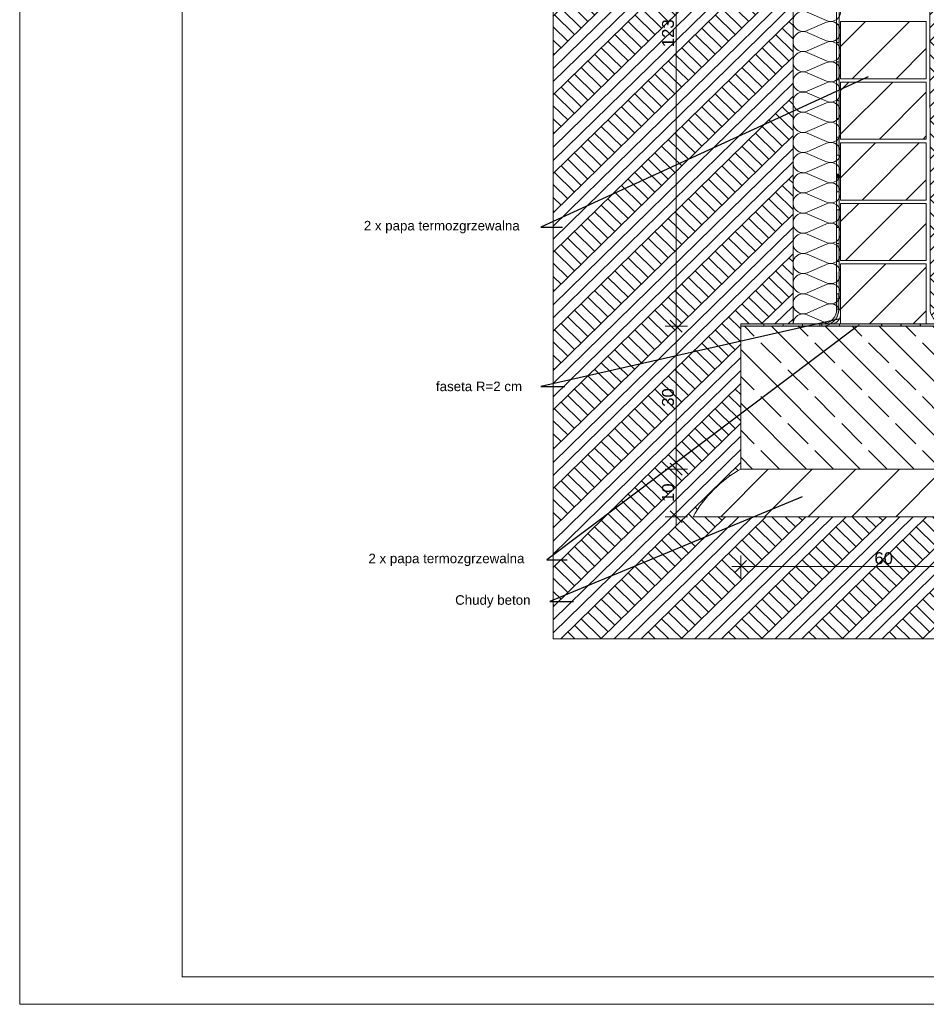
# Model space of a CAD drawing. Extents: x 5465377 to 5465550, y 5925276 to 5925338.
# Tile 108 of 182: x 5465427.44 to 5465429.34, y 5925317.72 to 5925319.79. Entities that reach past the tile are written whole.
import ezdxf

# ---------------------------------------------------------------- set-up
doc = ezdxf.new("R2010")
doc.units = 0
doc.header["$MEASUREMENT"] = 0
for name, color, linetype, lineweight in [('0_Nr_pióra__141_Nr_Pióra__141', 7, 'Continuous', 0), ('0_Nr_pióra__141_Nr_Pióra__142', 7, 'Continuous', 18), ('_______wymiarowanie_Nr_Pióra__141', 7, 'Continuous', 0), ('_ARCH_Projekt_Nr_pióra__141_Nr_Pióra__141', 7, 'Continuous', 0), ('_ARCH_Projekt_Nr_pióra__141_Nr_Pióra__7', 7, 'Continuous', 35), ('_ARCH_Sciany_Nr_Pióra__1', 7, 'Continuous', 13), ('_ARCH_Sciany_Nr_Pióra__141', 7, 'Continuous', 0), ('_ARCH_Sciany_Nr_Pióra__142', 7, 'Continuous', 18), ('ekofolia 1-skł._Nr_pióra__141_Nr_Pióra__141', 7, 'Continuous', 0), ('GSSKOA_O_Nr_Pióra__141_Nr_Pióra__141', 7, 'Continuous', 0), ('Opisy - Etykiety_Nr_pióra__141_Nr_Pióra__141', 7, 'Continuous', 0), ('Opisy - Etykiety_Nr_pióra__141_Nr_Pióra__7', 7, 'Continuous', 35), ('WM_Nr_pióra__141_Nr_Pióra__121', 255, 'Continuous', 0), ('WM_Nr_pióra__141_Nr_Pióra__141', 7, 'Continuous', 0), ('zzz_elewacje_Nr_pióra__141_Nr_Pióra__141', 7, 'Continuous', 0), ('zzz_stropy_Nr_pióra__141_Nr_Pióra__141', 7, 'Continuous', 0)]:
    doc.layers.add(name, color=color, linetype=linetype, lineweight=lineweight)
doc.layers.add('_______wymiarowanie', color=7, linetype='Continuous')
doc.styles.add('GENERATED_STYLE_1', font='arial.ttf')
doc.styles.add('GENERATED_STYLE_5', font='txt')
doc.dimstyles.new('GENERATED_STYLE__14', dxfattribs={"dimtxt": 0.18, "dimasz": 0.012643, "dimexe": 0.18, "dimexo": 0.0625, "dimgap": 0.09, "dimtad": 0, "dimtih": 1, "dimtoh": 1, "dimdec": 4, "dimzin": 0, "dimdsep": 46, "dimcen": 0.09, "dimadec": 0, "dimazin": 0, "dimtfac": 1, "dimtdec": 4, "dimtmove": 0, "dimatfit": 3, "dimldrblk": 'ARROWHEAD_5', "dimfxl": 0, "dimtolj": 1, "dimtzin": 0, "dimarcsym": 0})
doc.dimstyles.new('GENERATED_STYLE__8', dxfattribs={"dimtxt": 0.025, "dimasz": 0.02375, "dimexe": 0.18, "dimexo": 0.3, "dimgap": 0.09, "dimtad": 1, "dimdec": 0, "dimlfac": 100, "dimzin": 0, "dimdsep": 46, "dimtxsty": 'GENERATED_STYLE_5', "dimblk": 'ARROWHEAD_6', "dimblk1": 'ARROWHEAD_6', "dimblk2": 'ARROWHEAD_6', "dimcen": 0.09, "dimclrd": 256, "dimclre": 256, "dimclrt": 256, "dimazin": 0, "dimtfac": 1, "dimtdec": 4, "dimtmove": 0, "dimatfit": 3, "dimfxl": 0, "dimtolj": 1, "dimtzin": 0, "dimarcsym": 0})
doc.dimstyles.new('GENERATED_STYLE__9', dxfattribs={"dimtxt": 0.025, "dimasz": 0.02375, "dimexe": 0.18, "dimexo": 0.3, "dimgap": 0.09, "dimtad": 1, "dimtih": 1, "dimtoh": 1, "dimdec": 0, "dimlfac": 100, "dimzin": 0, "dimdsep": 46, "dimtxsty": 'GENERATED_STYLE_5', "dimblk": 'ARROWHEAD_6', "dimblk1": 'ARROWHEAD_6', "dimblk2": 'ARROWHEAD_6', "dimcen": 0.09, "dimclrd": 256, "dimclre": 256, "dimclrt": 256, "dimazin": 0, "dimtfac": 1, "dimtdec": 4, "dimtmove": 0, "dimatfit": 3, "dimfxl": 0, "dimtolj": 1, "dimtzin": 0, "dimarcsym": 0})
pattern_1 = [(45, (5464021.33072, 5925651.47357), (-0.045961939, 0.045961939), [])]

# ---------------------------------------------------------------- blocks, each defined once
blk = doc.blocks.new('Izolacja cieplna 12_590', base_point=(5465429.0607, 5925319.1534))
at = {"layer": 'GSSKOA_O_Nr_Pióra__141_Nr_Pióra__141', "linetype": 'Continuous'}
for p, q in [((5465429.0905, 5925320.829), (5465429.1309, 5925320.8466)), ((5465429.1309, 5925320.8078), (5465429.0905, 5925320.8254)), ((5465429.0905, 5925320.7866), (5465429.1309, 5925320.8043)), ((5465429.1309, 5925320.7654), (5465429.0905, 5925320.7831)), ((5465429.0905, 5925320.7442), (5465429.1309, 5925320.7619)), ((5465429.1309, 5925320.7231), (5465429.0905, 5925320.7407)), ((5465429.0905, 5925320.7019), (5465429.1309, 5925320.7195)), ((5465429.1309, 5925320.6807), (5465429.0905, 5925320.6983)), ((5465429.0905, 5925320.6595), (5465429.1309, 5925320.6771)), ((5465429.1309, 5925320.6383), (5465429.0905, 5925320.6559)), ((5465429.0905, 5925320.6171), (5465429.1309, 5925320.6347)), ((5465429.1309, 5925320.5959), (5465429.0905, 5925320.6136)), ((5465429.0905, 5925320.5747), (5465429.1309, 5925320.5924)), ((5465429.1309, 5925320.5536), (5465429.0905, 5925320.5712)), ((5465429.0905, 5925320.5324), (5465429.1309, 5925320.55)), ((5465429.1309, 5925320.5112), (5465429.0905, 5925320.5288)), ((5465429.0905, 5925320.49), (5465429.1309, 5925320.5076)), ((5465429.1309, 5925320.4688), (5465429.0905, 5925320.4864)), ((5465429.0905, 5925320.4476), (5465429.1309, 5925320.4652)), ((5465429.1309, 5925320.4264), (5465429.0905, 5925320.4441)), ((5465429.0905, 5925320.4052), (5465429.1309, 5925320.4229)), ((5465429.1309, 5925320.3841), (5465429.0905, 5925320.4017)), ((5465429.0905, 5925320.3629), (5465429.1309, 5925320.3805)), ((5465429.1309, 5925320.3417), (5465429.0905, 5925320.3593)), ((5465429.0905, 5925320.3205), (5465429.1309, 5925320.3381)), ((5465429.1309, 5925320.2993), (5465429.0905, 5925320.3169)), ((5465429.0905, 5925320.2781), (5465429.1309, 5925320.2957)), ((5465429.1309, 5925320.2569), (5465429.0905, 5925320.2746)), ((5465429.0905, 5925320.2357), (5465429.1309, 5925320.2534)), ((5465429.1309, 5925320.2146), (5465429.0905, 5925320.2322)), ((5465429.0905, 5925320.1934), (5465429.1309, 5925320.211)), ((5465429.1309, 5925320.1722), (5465429.0905, 5925320.1898)), ((5465429.0905, 5925320.151), (5465429.1309, 5925320.1686)), ((5465429.1309, 5925320.1298), (5465429.0905, 5925320.1474)), ((5465429.0905, 5925320.1086), (5465429.1309, 5925320.1262)), ((5465429.1309, 5925320.0874), (5465429.0905, 5925320.1051)), ((5465429.0905, 5925320.0662), (5465429.1309, 5925320.0839)), ((5465429.1309, 5925320.045), (5465429.0905, 5925320.0627)), ((5465429.0905, 5925320.0239), (5465429.1309, 5925320.0415)), ((5465429.1309, 5925320.0027), (5465429.0905, 5925320.0203)), ((5465429.0905, 5925319.9815), (5465429.1309, 5925319.9991)), ((5465429.1309, 5925319.9603), (5465429.0905, 5925319.9779)), ((5465429.0905, 5925319.9391), (5465429.1309, 5925319.9567)), ((5465429.1309, 5925319.9179), (5465429.0905, 5925319.9355)), ((5465429.0905, 5925319.8967), (5465429.1309, 5925319.9144)), ((5465429.1309, 5925319.8755), (5465429.0905, 5925319.8932)), ((5465429.0905, 5925319.8544), (5465429.1309, 5925319.872)), ((5465429.1309, 5925319.8332), (5465429.0905, 5925319.8508)), ((5465429.0905, 5925319.812), (5465429.1309, 5925319.8296)), ((5465429.1309, 5925319.7908), (5465429.0905, 5925319.8084)), ((5465429.0905, 5925319.7696), (5465429.1309, 5925319.7872)), ((5465429.1309, 5925319.7484), (5465429.0905, 5925319.766)), ((5465429.0905, 5925319.7272), (5465429.1309, 5925319.7449)), ((5465429.1309, 5925319.706), (5465429.0905, 5925319.7237)), ((5465429.0905, 5925319.6849), (5465429.1309, 5925319.7025)), ((5465429.1309, 5925319.6637), (5465429.0905, 5925319.6813)), ((5465429.0905, 5925319.6425), (5465429.1309, 5925319.6601)), ((5465429.1309, 5925319.6213), (5465429.0905, 5925319.6389)), ((5465429.0905, 5925319.6001), (5465429.1309, 5925319.6177)), ((5465429.1309, 5925319.5789), (5465429.0905, 5925319.5965)), ((5465429.0905, 5925319.5577), (5465429.1309, 5925319.5754)), ((5465429.1309, 5925319.5365), (5465429.0905, 5925319.5542)), ((5465429.0905, 5925319.5153), (5465429.1309, 5925319.533)), ((5465429.1309, 5925319.4942), (5465429.0905, 5925319.5118)), ((5465429.0905, 5925319.473), (5465429.1309, 5925319.4906)), ((5465429.1309, 5925319.4518), (5465429.0905, 5925319.4694)), ((5465429.0905, 5925319.4306), (5465429.1309, 5925319.4482)), ((5465429.1309, 5925319.4094), (5465429.0905, 5925319.427)), ((5465429.0905, 5925319.3882), (5465429.1309, 5925319.4058)), ((5465429.1309, 5925319.367), (5465429.0905, 5925319.3847)), ((5465429.0905, 5925319.3458), (5465429.1309, 5925319.3635)), ((5465429.1309, 5925319.3247), (5465429.0905, 5925319.3423)), ((5465429.0905, 5925319.3035), (5465429.1309, 5925319.3211)), ((5465429.1309, 5925319.2823), (5465429.0905, 5925319.2999)), ((5465429.0905, 5925319.2611), (5465429.1309, 5925319.2787)), ((5465429.1309, 5925319.2399), (5465429.0905, 5925319.2575)), ((5465429.0905, 5925319.2187), (5465429.1309, 5925319.2363)), ((5465429.1309, 5925319.1975), (5465429.0905, 5925319.2152)), ((5465429.0905, 5925319.1763), (5465429.1309, 5925319.194)), ((5465429.1309, 5925319.1552), (5465429.0905, 5925319.1728))]:
    blk.add_line(p, q, dxfattribs=at)
for centre, start_param, end_param in [((5465429.082, 5925320.8484), 0, 1.983589), ((5465429.1394, 5925320.8272), 1.158003, 5.125183), ((5465429.082, 5925320.806), 4.299595, 8.266774), ((5465429.1394, 5925320.7848), 1.158003, 5.125183), ((5465429.082, 5925320.7637), 4.299595, 8.266774), ((5465429.1394, 5925320.7425), 1.158003, 5.125183), ((5465429.082, 5925320.7213), 4.299595, 8.266774), ((5465429.1394, 5925320.7001), 1.158003, 5.125183), ((5465429.082, 5925320.6789), 4.299595, 8.266774), ((5465429.1394, 5925320.6577), 1.158003, 5.125183), ((5465429.082, 5925320.6365), 4.299595, 8.266774), ((5465429.1394, 5925320.6153), 1.158003, 5.125183), ((5465429.082, 5925320.5942), 4.299595, 8.266774), ((5465429.1394, 5925320.573), 1.158003, 5.125183), ((5465429.082, 5925320.5518), 4.299595, 8.266774), ((5465429.1394, 5925320.5306), 1.158003, 5.125183), ((5465429.082, 5925320.5094), 4.299595, 8.266774), ((5465429.1394, 5925320.4882), 1.158003, 5.125183), ((5465429.082, 5925320.467), 4.299595, 8.266774), ((5465429.1394, 5925320.4458), 1.158003, 5.125183), ((5465429.082, 5925320.4246), 4.299595, 8.266774), ((5465429.1394, 5925320.4035), 1.158003, 5.125183), ((5465429.082, 5925320.3823), 4.299595, 8.266774), ((5465429.1394, 5925320.3611), 1.158003, 5.125183), ((5465429.082, 5925320.3399), 4.299595, 8.266774), ((5465429.1394, 5925320.3187), 1.158003, 5.125183), ((5465429.082, 5925320.2975), 4.299595, 8.266774), ((5465429.1394, 5925320.2763), 1.158003, 5.125183), ((5465429.082, 5925320.2551), 4.299595, 8.266774), ((5465429.1394, 5925320.234), 1.158003, 5.125183), ((5465429.082, 5925320.2128), 4.299595, 8.266774), ((5465429.1394, 5925320.1916), 1.158003, 5.125183), ((5465429.082, 5925320.1704), 4.299595, 8.266774), ((5465429.1394, 5925320.1492), 1.158003, 5.125183), ((5465429.082, 5925320.128), 4.299595, 8.266774), ((5465429.1394, 5925320.1068), 1.158003, 5.125183), ((5465429.082, 5925320.0856), 4.299595, 8.266774), ((5465429.1394, 5925320.0645), 1.158003, 5.125183), ((5465429.082, 5925320.0433), 4.299595, 8.266774), ((5465429.1394, 5925320.0221), 1.158003, 5.125183), ((5465429.082, 5925320.0009), 4.299595, 8.266774), ((5465429.1394, 5925319.9797), 1.158003, 5.125183), ((5465429.082, 5925319.9585), 4.299595, 8.266774), ((5465429.1394, 5925319.9373), 1.158003, 5.125183), ((5465429.082, 5925319.9161), 4.299595, 8.266774), ((5465429.1394, 5925319.895), 1.158003, 5.125183), ((5465429.082, 5925319.8738), 4.299595, 8.266774), ((5465429.1394, 5925319.8526), 1.158003, 5.125183), ((5465429.082, 5925319.8314), 4.299595, 8.266774), ((5465429.1394, 5925319.8102), 1.158003, 5.125183), ((5465429.082, 5925319.789), 4.299595, 8.266774), ((5465429.1394, 5925319.7678), 1.158003, 5.125183), ((5465429.082, 5925319.7466), 4.299595, 8.266774), ((5465429.1394, 5925319.7254), 1.158003, 5.125183), ((5465429.082, 5925319.7043), 4.299595, 8.266774), ((5465429.1394, 5925319.6831), 1.158003, 5.125183), ((5465429.082, 5925319.6619), 4.299595, 8.266774), ((5465429.1394, 5925319.6407), 1.158003, 5.125183), ((5465429.082, 5925319.6195), 4.299595, 8.266774), ((5465429.1394, 5925319.5983), 1.158003, 5.125183), ((5465429.082, 5925319.5771), 4.299595, 8.266774), ((5465429.1394, 5925319.5559), 1.158003, 5.125183), ((5465429.082, 5925319.5348), 4.299595, 8.266774), ((5465429.1394, 5925319.5136), 1.158003, 5.125183), ((5465429.082, 5925319.4924), 4.299595, 8.266774), ((5465429.1394, 5925319.4712), 1.158003, 5.125183), ((5465429.082, 5925319.45), 4.299595, 8.266774), ((5465429.1394, 5925319.4288), 1.158003, 5.125183), ((5465429.082, 5925319.4076), 4.299595, 8.266774), ((5465429.1394, 5925319.3864), 1.158003, 5.125183), ((5465429.082, 5925319.3653), 4.299595, 8.266774), ((5465429.1394, 5925319.3441), 1.158003, 5.125183), ((5465429.082, 5925319.3229), 4.299595, 8.266774), ((5465429.1394, 5925319.3017), 1.158003, 5.125183), ((5465429.082, 5925319.2805), 4.299595, 8.266774), ((5465429.1394, 5925319.2593), 1.158003, 5.125183), ((5465429.082, 5925319.2381), 4.299595, 8.266774), ((5465429.1394, 5925319.2169), 1.158003, 5.125183), ((5465429.082, 5925319.1957), 4.299595, 8.266774), ((5465429.1394, 5925319.1746), 1.158003, 5.125183), ((5465429.082, 5925319.1534), 4.299596, 6.283185)]:
    blk.add_ellipse(centre, major_axis=(-0.0213, 0), ratio=0.996245, start_param=start_param, end_param=end_param, dxfattribs=at)
blk = doc.blocks.new('*D484', base_point=(5464021.3307, 5925651.4736))
at = {"layer": '_______wymiarowanie_Nr_Pióra__141', "linetype": 'Continuous'}
for p, q in [((5465428.8387, 5925318.8486), (5465428.7919, 5925318.8486)), ((5465428.8028, 5925318.8611), (5465428.8278, 5925318.8361)), ((5465428.8153, 5925318.7486), (5465428.8153, 5925318.8486)), ((5465428.8387, 5925318.7486), (5465428.7919, 5925318.7486)), ((5465428.8028, 5925318.7611), (5465428.8278, 5925318.7361)), ((5465428.8153, 5925318.7298), (5465428.8153, 5925318.7486))]:
    blk.add_line(p, q, dxfattribs=at)
at = {"layer": '_______wymiarowanie_Nr_Pióra__141', "insert": (5465428.7853, 5925318.7796), "char_height": 0.025, "attachment_point": 1, "rotation": 90, "style": 'GENERATED_STYLE_1'}
blk.add_mtext('{10}', dxfattribs=at)
blk = doc.blocks.new('ARROWHEAD_6')
at = {"linetype": 'Continuous'}
for p, q in [((0, 0), (-1, 0)), ((-0.5, -0.5), (0.5, 0.5))]:
    blk.add_line(p, q, dxfattribs=at)
blk = doc.blocks.new('*D485', base_point=(5464021.3307, 5925651.4736))
at = {"layer": '_______wymiarowanie_Nr_Pióra__141', "linetype": 'Continuous'}
for p, q in [((5465428.8028, 5925319.1611), (5465428.8278, 5925319.1361)), ((5465428.8387, 5925319.1486), (5465428.7919, 5925319.1486)), ((5465428.8153, 5925318.8486), (5465428.8153, 5925319.1486)), ((5465428.8387, 5925318.8486), (5465428.7919, 5925318.8486)), ((5465428.8028, 5925318.8611), (5465428.8278, 5925318.8361))]:
    blk.add_line(p, q, dxfattribs=at)
at = {"layer": '_______wymiarowanie_Nr_Pióra__141', "insert": (5465428.7853, 5925318.9796), "char_height": 0.025, "attachment_point": 1, "rotation": 90, "style": 'GENERATED_STYLE_1'}
blk.add_mtext('{30}', dxfattribs=at)
blk = doc.blocks.new('*D486', base_point=(5464021.3307, 5925651.4736))
at = {"layer": '_______wymiarowanie_Nr_Pióra__141', "linetype": 'Continuous'}
for p, q in [((5465428.8387, 5925320.3783), (5465428.7919, 5925320.3783)), ((5465428.8028, 5925320.3908), (5465428.8278, 5925320.3658)), ((5465428.8153, 5925319.1486), (5465428.8153, 5925320.3783)), ((5465428.8028, 5925319.1611), (5465428.8278, 5925319.1361)), ((5465428.8387, 5925319.1486), (5465428.7919, 5925319.1486))]:
    blk.add_line(p, q, dxfattribs=at)
at = {"layer": '_______wymiarowanie_Nr_Pióra__141', "insert": (5465428.7853, 5925319.735), "char_height": 0.025, "attachment_point": 1, "rotation": 90, "style": 'GENERATED_STYLE_1'}
blk.add_mtext('{123}', dxfattribs=at)
blk = doc.blocks.new('*D487', base_point=(5464021.3307, 5925651.4736))
at = {"layer": '_______wymiarowanie_Nr_Pióra__141', "linetype": 'Continuous'}
for p, q in [((5465428.8278, 5925320.4658), (5465428.8028, 5925320.4908)), ((5465428.8153, 5925320.4783), (5465428.8153, 5925320.4971)), ((5465428.8387, 5925320.4783), (5465428.7919, 5925320.4783)), ((5465428.8153, 5925320.3783), (5465428.8153, 5925320.4783)), ((5465428.8387, 5925320.3783), (5465428.7919, 5925320.3783)), ((5465428.8028, 5925320.3908), (5465428.8278, 5925320.3658))]:
    blk.add_line(p, q, dxfattribs=at)
at = {"layer": '_______wymiarowanie_Nr_Pióra__141', "insert": (5465428.7853, 5925320.4093), "char_height": 0.025, "attachment_point": 1, "rotation": 90, "style": 'GENERATED_STYLE_1'}
blk.add_mtext('{10}', dxfattribs=at)
blk = doc.blocks.new('*D488', base_point=(5464021.3307, 5925651.4736))
at = {"layer": '_______wymiarowanie_Nr_Pióra__141', "linetype": 'Continuous'}
for p, q in [((5465428.9507, 5925318.6205), (5465428.9507, 5925318.6673)), ((5465429.5507, 5925318.6205), (5465429.5507, 5925318.6673)), ((5465428.9319, 5925318.6439), (5465428.9507, 5925318.6439)), ((5465428.9632, 5925318.6564), (5465428.9382, 5925318.6314)), ((5465428.9507, 5925318.6439), (5465429.5507, 5925318.6439)), ((5465429.5382, 5925318.6314), (5465429.5632, 5925318.6564)), ((5465429.5507, 5925318.6439), (5465429.5694, 5925318.6439))]:
    blk.add_line(p, q, dxfattribs=at)
at = {"layer": '_______wymiarowanie_Nr_Pióra__141', "insert": (5465429.2317, 5925318.6739), "char_height": 0.025, "attachment_point": 1, "style": 'GENERATED_STYLE_1'}
blk.add_mtext('{60}', dxfattribs=at)
blk = doc.blocks.new('ARROWHEAD_5')
at = {"linetype": 'Continuous'}
blk.add_line((0, 0), (-1, 0), dxfattribs=at)
blk.add_solid([(-1, 0.2679), (0, 0), (-1, -0.2679), (-1, 0.2679)], dxfattribs=at)

msp = doc.modelspace()

# ---------------------------------------------------------------- hatches: boundary and pattern name
at = {"layer": '0_Nr_pióra__141_Nr_Pióra__141', "linetype": 'Continuous'}
h = msp.add_hatch(dxfattribs=at)
h.set_pattern_fill('grunt__2_', color=256, style=0, pattern_type=2)
h.set_pattern_definition([(44.4056, (5465428.93924, 5925319.678464), (-0.042227, 0.0413598), []), (44.406, (5465428.92516, 5925319.69225), (-0.084454, 0.08272), []), (44.406, (5465428.91109, 5925319.70604), (-0.084454, 0.08272), []), (135.5944, (5465428.897013, 5925319.719824), (0.0140757, 0.0137866), [0.059108, -0.059108])])
h.paths.add_polyline_path([(5465428.5569, 5925320.4794), (5465428.5569, 5925318.492), (5465429.6762, 5925318.492), (5465429.6762, 5925320.0284), (5465429.3483, 5925320.0284), (5465429.3489, 5925319.1867, 0.38889), (5465429.3761, 5925319.1533), (5465429.5507, 5925319.1534), (5465429.5507, 5925318.8486, -0.135961), (5465429.6507, 5925318.7486), (5465428.951, 5925318.7486), (5465428.8507, 5925318.7486, -0.13597), (5465428.9507, 5925318.8486), (5465428.951, 5925319.1534), (5465429.0607, 5925319.1534), (5465429.0607, 5925320.3783), (5465428.744, 5925320.3783), (5465428.744, 5925320.0827), (5465428.6603, 5925320.0827), (5465428.6603, 5925320.4794)], flags=0)
h = msp.add_hatch(dxfattribs=at)
h.set_pattern_fill('BETON_ZBROJONY1', color=256, style=0, pattern_type=2)
h.set_pattern_definition([(135, (5664435.386125, 6139781.19242), (0.056568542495, 0.056568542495), []), (135, (5664435.35784, 6139781.16413), (0.056568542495, 0.056568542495), [0.06, -0.02])])
h.paths.add_polyline_path([(5465428.9507, 5925318.8486), (5465429.5507, 5925318.8486), (5465429.5507, 5925319.1486), (5465428.9507, 5925319.1486)], flags=0)
at = {"layer": '_ARCH_Projekt_Nr_pióra__141_Nr_Pióra__7', "linetype": 'Continuous'}
for points in [[(5465429.1573, 5925319.7823), (5465429.1523, 5925319.7823), (5465429.1523, 5925319.7449), (5465429.1573, 5925319.7449)], [(5465429.1573, 5925319.7041), (5465429.1523, 5925319.7041), (5465429.1523, 5925319.6666), (5465429.1573, 5925319.6666)], [(5465429.1573, 5925319.6225), (5465429.1523, 5925319.6225), (5465429.1523, 5925319.585), (5465429.1573, 5925319.585)], [(5465429.1573, 5925319.5457), (5465429.1523, 5925319.5457), (5465429.1523, 5925319.5082), (5465429.1573, 5925319.5082)], [(5465429.1573, 5925319.4682), (5465429.1523, 5925319.4682), (5465429.1523, 5925319.4604), (5465429.1573, 5925319.4604)], [(5465429.1573, 5925319.4682), (5465429.1523, 5925319.4682), (5465429.1523, 5925319.4604), (5465429.1573, 5925319.4604)], [(5465429.1573, 5925319.4682), (5465429.1523, 5925319.4682), (5465429.1523, 5925319.4307), (5465429.1573, 5925319.4307)], [(5465429.1573, 5925319.3933), (5465429.1523, 5925319.3933), (5465429.1523, 5925319.3558), (5465429.1573, 5925319.3558)], [(5465429.1573, 5925319.3222), (5465429.1523, 5925319.3222), (5465429.1523, 5925319.2848), (5465429.1573, 5925319.2848)], [(5465429.1573, 5925319.2636), (5465429.1523, 5925319.2636), (5465429.1523, 5925319.2364), (5465429.1573, 5925319.2364)]]:
    msp.add_hatch(color=256, dxfattribs=at).paths.add_polyline_path(points, flags=0)
at = {"layer": '_ARCH_Sciany_Nr_Pióra__141', "linetype": 'Continuous'}
h = msp.add_hatch(dxfattribs=at)
h.set_pattern_fill('cegła_zwykła', color=256, style=0, pattern_type=2)
h.set_pattern_definition(pattern_1)
h.paths.add_polyline_path([(5465429.1607, 5925319.7886), (5465429.1607, 5925319.6686), (5465429.3407, 5925319.6686), (5465429.3407, 5925319.7886)], flags=0)
h = msp.add_hatch(dxfattribs=at)
h.set_pattern_fill('cegła_zwykła', color=256, style=0, pattern_type=2)
h.set_pattern_definition(pattern_1)
h.paths.add_polyline_path([(5465429.1607, 5925319.6616), (5465429.1607, 5925319.5416), (5465429.3407, 5925319.5416), (5465429.3407, 5925319.6616)], flags=0)
h = msp.add_hatch(dxfattribs=at)
h.set_pattern_fill('cegła_zwykła', color=256, style=0, pattern_type=2)
h.set_pattern_definition(pattern_1)
h.paths.add_polyline_path([(5465429.1607, 5925319.5336), (5465429.1607, 5925319.4136), (5465429.3407, 5925319.4136), (5465429.3407, 5925319.5336)], flags=0)
h = msp.add_hatch(dxfattribs=at)
h.set_pattern_fill('cegła_zwykła', color=256, style=0, pattern_type=2)
h.set_pattern_definition(pattern_1)
h.paths.add_polyline_path([(5465429.1607, 5925319.4066), (5465429.1607, 5925319.2866), (5465429.3407, 5925319.2866), (5465429.3407, 5925319.4066)], flags=0)
h = msp.add_hatch(dxfattribs=at)
h.set_pattern_fill('cegła_zwykła', color=256, style=0, pattern_type=2)
h.set_pattern_definition(pattern_1)
h.paths.add_polyline_path([(5465429.1607, 5925319.2796), (5465429.1607, 5925319.1534), (5465429.3407, 5925319.1534), (5465429.3407, 5925319.2796)], flags=0)
h = msp.add_hatch(dxfattribs=at)
h.set_pattern_fill('cegła_zwykła', color=256, style=0, pattern_type=2)
h.set_pattern_definition(pattern_1)
h.paths.add_polyline_path([(5465428.8507, 5925318.7486), (5465428.9264, 5925318.7486), (5465428.9341, 5925318.7486), (5465429.2507, 5925318.7486), (5465429.6507, 5925318.7486, 0.135965), (5465429.5507, 5925318.8486), (5465429.2507, 5925318.8486), (5465428.9507, 5925318.8486, 0.135965)], flags=0)
at = {"layer": 'WM_Nr_pióra__141_Nr_Pióra__121', "linetype": 'Continuous'}
for points in [[(5465429.1523, 5925319.1846, -0.411151), (5465429.1214, 5925319.1534), (5465429.1214, 5925319.1486, 0.411558), (5465429.1571, 5925319.1846)], [(5465428.9995, 5925319.1534), (5465428.9992, 5925319.1534), (5465428.9992, 5925319.1534), (5465428.951, 5925319.1534), (5465428.951, 5925319.1486), (5465428.9992, 5925319.1486), (5465428.9995, 5925319.1486)], [(5465429.0808, 5925319.1534), (5465429.0804, 5925319.1534), (5465429.0804, 5925319.1534), (5465429.0398, 5925319.1534), (5465429.0398, 5925319.1486), (5465429.0804, 5925319.1486), (5465429.0808, 5925319.1486)], [(5465429.1173, 5925319.1534), (5465429.1177, 5925319.1534), (5465429.1177, 5925319.1534), (5465429.1583, 5925319.1534), (5465429.1583, 5925319.1486), (5465429.1177, 5925319.1486), (5465429.1173, 5925319.1486)], [(5465429.1986, 5925319.1534), (5465429.1989, 5925319.1534), (5465429.1989, 5925319.1534), (5465429.2471, 5925319.1534), (5465429.2471, 5925319.1486), (5465429.1989, 5925319.1486), (5465429.1986, 5925319.1486)], [(5465429.2468, 5925319.1534), (5465429.2471, 5925319.1534), (5465429.2471, 5925319.1534), (5465429.2878, 5925319.1534), (5465429.2878, 5925319.1486), (5465429.2471, 5925319.1486), (5465429.2468, 5925319.1486)], [(5465429.3281, 5925319.1534), (5465429.3284, 5925319.1534), (5465429.3284, 5925319.1534), (5465429.3766, 5925319.1534), (5465429.3766, 5925319.1486), (5465429.3284, 5925319.1486), (5465429.3281, 5925319.1486)]]:
    msp.add_hatch(color=256, dxfattribs=at).paths.add_polyline_path(points, flags=0)
at = {"layer": 'WM_Nr_pióra__141_Nr_Pióra__141', "linetype": 'Continuous'}
for points in [[(5465429.1571, 5925319.2167), (5465429.1523, 5925319.2167), (5465429.1523, 5925319.1846), (5465429.1571, 5925319.1846)], [(5465429.0401, 5925319.1534), (5465429.0398, 5925319.1534), (5465429.0398, 5925319.1534), (5465428.9992, 5925319.1534), (5465428.9992, 5925319.1486), (5465429.0398, 5925319.1486), (5465429.0401, 5925319.1486)], [(5465429.1214, 5925319.1534), (5465429.1211, 5925319.1534), (5465429.1211, 5925319.1534), (5465429.0804, 5925319.1534), (5465429.0804, 5925319.1486), (5465429.1211, 5925319.1486), (5465429.1214, 5925319.1486)], [(5465429.158, 5925319.1534), (5465429.1583, 5925319.1534), (5465429.1583, 5925319.1534), (5465429.1989, 5925319.1534), (5465429.1989, 5925319.1486), (5465429.1583, 5925319.1486), (5465429.158, 5925319.1486)], [(5465429.2874, 5925319.1534), (5465429.2878, 5925319.1534), (5465429.2878, 5925319.1534), (5465429.3284, 5925319.1534), (5465429.3284, 5925319.1486), (5465429.2878, 5925319.1486), (5465429.2874, 5925319.1486)]]:
    msp.add_hatch(color=256, dxfattribs=at).paths.add_polyline_path(points, flags=0)

# ---------------------------------------------------------------- linework, layer by layer
at = {"layer": '0_Nr_pióra__141_Nr_Pióra__141', "linetype": 'Continuous', "flags": 128}
msp.add_lwpolyline([(5465428.5569, 5925320.4794), (5465428.5569, 5925318.492), (5465429.6762, 5925318.492), (5465429.6762, 5925320.0284), (5465429.3483, 5925320.0284), (5465429.3489, 5925319.1867, 0.38889), (5465429.3761, 5925319.1533), (5465429.5507, 5925319.1534), (5465429.5507, 5925318.8486, -0.135961), (5465429.6507, 5925318.7486), (5465428.951, 5925318.7486), (5465428.8507, 5925318.7486, -0.13597), (5465428.9507, 5925318.8486), (5465428.951, 5925319.1534), (5465429.0607, 5925319.1534), (5465429.0607, 5925320.3783), (5465428.744, 5925320.3783), (5465428.744, 5925320.0827), (5465428.6603, 5925320.0827), (5465428.6603, 5925320.4794)], format="xyb", close=True, dxfattribs=at)
at = {"layer": '0_Nr_pióra__141_Nr_Pióra__142', "linetype": 'Continuous', "flags": 128}
msp.add_lwpolyline([(5465428.9507, 5925318.8486), (5465429.5507, 5925318.8486), (5465429.5507, 5925319.1486), (5465428.9507, 5925319.1486)], close=True, dxfattribs=at)
at = {"layer": '_ARCH_Projekt_Nr_pióra__141_Nr_Pióra__141', "linetype": 'Continuous', "flags": 128}
for points in [[(5465429.1573, 5925319.7823), (5465429.1573, 5925319.7449), (5465429.1523, 5925319.7449), (5465429.1523, 5925319.7823)], [(5465429.1573, 5925319.7041), (5465429.1573, 5925319.6666), (5465429.1523, 5925319.6666), (5465429.1523, 5925319.7041)], [(5465429.1573, 5925319.6225), (5465429.1573, 5925319.585), (5465429.1523, 5925319.585), (5465429.1523, 5925319.6225)], [(5465429.1573, 5925319.5457), (5465429.1573, 5925319.5082), (5465429.1523, 5925319.5082), (5465429.1523, 5925319.5457)], [(5465429.1573, 5925319.4682), (5465429.1573, 5925319.4604), (5465429.1523, 5925319.4604), (5465429.1523, 5925319.4682)], [(5465429.1573, 5925319.4682), (5465429.1573, 5925319.4604), (5465429.1523, 5925319.4604), (5465429.1523, 5925319.4682)], [(5465429.1573, 5925319.4682), (5465429.1573, 5925319.4307), (5465429.1523, 5925319.4307), (5465429.1523, 5925319.4682)], [(5465429.1573, 5925319.3933), (5465429.1573, 5925319.3558), (5465429.1523, 5925319.3558), (5465429.1523, 5925319.3933)], [(5465429.1573, 5925319.3222), (5465429.1573, 5925319.2848), (5465429.1523, 5925319.2848), (5465429.1523, 5925319.3222)], [(5465429.1573, 5925319.244), (5465429.1573, 5925319.2065), (5465429.1523, 5925319.2065), (5465429.1523, 5925319.244)]]:
    msp.add_lwpolyline(points, close=True, dxfattribs=at)
at = {"layer": '_ARCH_Sciany_Nr_Pióra__1', "linetype": 'Continuous', "flags": 128}
for points in [[(5465429.1607, 5925319.7886), (5465429.1607, 5925319.6686), (5465429.3407, 5925319.6686), (5465429.3407, 5925319.7886)], [(5465429.1607, 5925319.6616), (5465429.1607, 5925319.5416), (5465429.3407, 5925319.5416), (5465429.3407, 5925319.6616)], [(5465429.1607, 5925319.5336), (5465429.1607, 5925319.4136), (5465429.3407, 5925319.4136), (5465429.3407, 5925319.5336)], [(5465429.1607, 5925319.4066), (5465429.1607, 5925319.2866), (5465429.3407, 5925319.2866), (5465429.3407, 5925319.4066)], [(5465429.1607, 5925319.2796), (5465429.1607, 5925319.1534), (5465429.3407, 5925319.1534), (5465429.3407, 5925319.2796)]]:
    msp.add_lwpolyline(points, close=True, dxfattribs=at)
at = {"layer": '_ARCH_Sciany_Nr_Pióra__142', "linetype": 'Continuous', "flags": 128}
msp.add_lwpolyline([(5465428.8507, 5925318.7486), (5465428.9264, 5925318.7486), (5465428.9341, 5925318.7486), (5465429.2507, 5925318.7486), (5465429.6507, 5925318.7486, 0.135965), (5465429.5507, 5925318.8486), (5465429.2507, 5925318.8486), (5465428.9507, 5925318.8486, 0.135965)], format="xyb", close=True, dxfattribs=at)
at = {"layer": 'ekofolia 1-skł._Nr_pióra__141_Nr_Pióra__141', "linetype": 'Continuous'}
for p, q in [((5465428.5569, 5925320.4794), (5465428.5569, 5925318.492)), ((5465428.5569, 5925318.492), (5465429.6762, 5925318.492))]:
    msp.add_line(p, q, dxfattribs=at)
at = {"layer": 'WM_Nr_pióra__141_Nr_Pióra__141', "linetype": 'Continuous'}
for p, q in [((5465429.1523, 5925319.1846), (5465429.1523, 5925320.8484)), ((5465429.1573, 5925319.4604), (5465429.1573, 5925319.9283)), ((5465429.1573, 5925319.4604), (5465429.1573, 5925319.6047)), ((5465429.1573, 5925319.2065), (5465429.1573, 5925319.4682))]:
    msp.add_line(p, q, dxfattribs=at)
at = {"layer": 'WM_Nr_pióra__141_Nr_Pióra__141', "linetype": 'Continuous', "flags": 128}
for points in [[(5465429.1571, 5925319.2167), (5465429.1523, 5925319.2167), (5465429.1523, 5925319.1846), (5465429.1571, 5925319.1846)], [(5465428.9995, 5925319.1534), (5465428.9992, 5925319.1534), (5465428.9992, 5925319.1534), (5465428.951, 5925319.1534), (5465428.951, 5925319.1486), (5465428.9992, 5925319.1486), (5465428.9995, 5925319.1486)], [(5465429.0401, 5925319.1534), (5465429.0398, 5925319.1534), (5465429.0398, 5925319.1534), (5465428.9992, 5925319.1534), (5465428.9992, 5925319.1486), (5465429.0398, 5925319.1486), (5465429.0401, 5925319.1486)], [(5465429.0808, 5925319.1534), (5465429.0804, 5925319.1534), (5465429.0804, 5925319.1534), (5465429.0398, 5925319.1534), (5465429.0398, 5925319.1486), (5465429.0804, 5925319.1486), (5465429.0808, 5925319.1486)], [(5465429.1214, 5925319.1534), (5465429.1211, 5925319.1534), (5465429.1211, 5925319.1534), (5465429.0804, 5925319.1534), (5465429.0804, 5925319.1486), (5465429.1211, 5925319.1486), (5465429.1214, 5925319.1486)], [(5465429.1173, 5925319.1534), (5465429.1177, 5925319.1534), (5465429.1177, 5925319.1534), (5465429.1583, 5925319.1534), (5465429.1583, 5925319.1486), (5465429.1177, 5925319.1486), (5465429.1173, 5925319.1486)], [(5465429.158, 5925319.1534), (5465429.1583, 5925319.1534), (5465429.1583, 5925319.1534), (5465429.1989, 5925319.1534), (5465429.1989, 5925319.1486), (5465429.1583, 5925319.1486), (5465429.158, 5925319.1486)], [(5465429.1986, 5925319.1534), (5465429.1989, 5925319.1534), (5465429.1989, 5925319.1534), (5465429.2471, 5925319.1534), (5465429.2471, 5925319.1486), (5465429.1989, 5925319.1486), (5465429.1986, 5925319.1486)], [(5465429.2468, 5925319.1534), (5465429.2471, 5925319.1534), (5465429.2471, 5925319.1534), (5465429.2878, 5925319.1534), (5465429.2878, 5925319.1486), (5465429.2471, 5925319.1486), (5465429.2468, 5925319.1486)], [(5465429.2874, 5925319.1534), (5465429.2878, 5925319.1534), (5465429.2878, 5925319.1534), (5465429.3284, 5925319.1534), (5465429.3284, 5925319.1486), (5465429.2878, 5925319.1486), (5465429.2874, 5925319.1486)], [(5465429.3281, 5925319.1534), (5465429.3284, 5925319.1534), (5465429.3284, 5925319.1534), (5465429.3766, 5925319.1534), (5465429.3766, 5925319.1486), (5465429.3284, 5925319.1486), (5465429.3281, 5925319.1486)]]:
    msp.add_lwpolyline(points, close=True, dxfattribs=at)
msp.add_lwpolyline([(5465429.1523, 5925319.1846, -0.411151), (5465429.1214, 5925319.1534), (5465429.1214, 5925319.1486, 0.411558), (5465429.1571, 5925319.1846)], format="xyb", close=True, dxfattribs=at)
at = {"layer": 'zzz_elewacje_Nr_pióra__141_Nr_Pióra__141', "linetype": 'Continuous', "flags": 128}
for points in [[(5465427.4357, 5925323.4578), (5465431.4808, 5925323.4578), (5465431.4808, 5925317.7244), (5465427.4357, 5925317.7244)], [(5465427.7768, 5925323.4122), (5465431.442, 5925323.4122), (5465431.442, 5925317.782), (5465427.7768, 5925317.782)]]:
    msp.add_lwpolyline(points, close=True, dxfattribs=at)
at = {"layer": 'zzz_stropy_Nr_pióra__141_Nr_Pióra__141', "linetype": 'Continuous'}
msp.add_line((5465429.0607, 5925320.8484), (5465429.0607, 5925319.1534), dxfattribs=at)

# ---------------------------------------------------------------- block references
at = {"layer": 'GSSKOA_O_Nr_Pióra__141_Nr_Pióra__141', "linetype": 'Continuous'}
msp.add_blockref('Izolacja cieplna 12_590', (5465429.0607, 5925319.1534), dxfattribs=at)

# ---------------------------------------------------------------- texts
at = {"layer": 'Opisy - Etykiety_Nr_pióra__141_Nr_Pióra__7', "linetype": 'Continuous', "char_height": 0.02, "attachment_point": 6, "style": 'GENERATED_STYLE_1'}
for s, insert, width in [('{2 x papa termozgrzewalna}', (5465428.4864, 5925319.3569), 0.320183), ('{faseta R=2 cm}', (5465428.4913, 5925319.0222), 0.177555), ('{2 x papa termozgrzewalna}', (5465428.4962, 5925318.6579), 0.320183), ('{Chudy beton }', (5465428.5091, 5925318.5706), 0.162377)]:
    msp.add_mtext(s, dxfattribs=dict(at, insert=insert, width=width))

# ---------------------------------------------------------------- dimensions: what is measured, and where the dimension line sits
at = {"layer": '_______wymiarowanie', "linetype": 'Continuous'}
for p1, p2, picture, middle in [((5465428.744, 5925320.3783), (5465429.0525, 5925320.4783), '*D487', (5465428.7978, 5925320.4283)), ((5465428.9507, 5925319.1486), (5465428.744, 5925320.3783), '*D486', (5465428.7978, 5925319.7634)), ((5465428.9507, 5925318.8486), (5465428.9507, 5925319.1486), '*D485', (5465428.7978, 5925318.9986)), ((5465428.8507, 5925318.7486), (5465428.9507, 5925318.8486), '*D484', (5465428.7978, 5925318.7986))]:
    dim = msp.add_linear_dim(base=(5465428.8153, 5925318.7486), p1=p1, p2=p2, angle=90, dimstyle='GENERATED_STYLE__8', dxfattribs=at)
    dim.commit()
    dim.dimension.update_dxf_attribs({"geometry": picture, "text_midpoint": middle})
dim = msp.add_linear_dim(base=(5465428.9507, 5925318.6439), p1=(5465428.9507, 5925318.8486), p2=(5465429.5507, 5925318.8486), dimstyle='GENERATED_STYLE__9', dxfattribs=at)
dim.commit()
dim.dimension.update_dxf_attribs({"geometry": '*D488', "text_midpoint": (5465429.2507, 5925318.6614)})

# ---------------------------------------------------------------- leaders
at = {"layer": 'Opisy - Etykiety_Nr_pióra__141_Nr_Pióra__141', "linetype": 'Continuous', "annotation_type": 0, "has_hookline": 1, "hookline_direction": 1}
for points, text_width in [([(5465429.2187, 5925319.6729), (5465428.5308, 5925319.3569), (5465428.5764, 5925319.3569)], 0.2109), ([(5465429.1561, 5925319.1638), (5465428.5308, 5925319.0222), (5465428.5813, 5925319.0222)], 0.1433), ([(5465429.1963, 5925319.1486), (5465428.5435, 5925318.6579), (5465428.5862, 5925318.6579)], 0.2109), ([(5465429.08, 5925318.7903), (5465428.5499, 5925318.5706), (5465428.5991, 5925318.5706)], 0.1646)]:
    msp.add_leader(points, dimstyle='GENERATED_STYLE__14', dxfattribs=dict(at, text_width=text_width))

doc.saveas('drawing.dxf')
